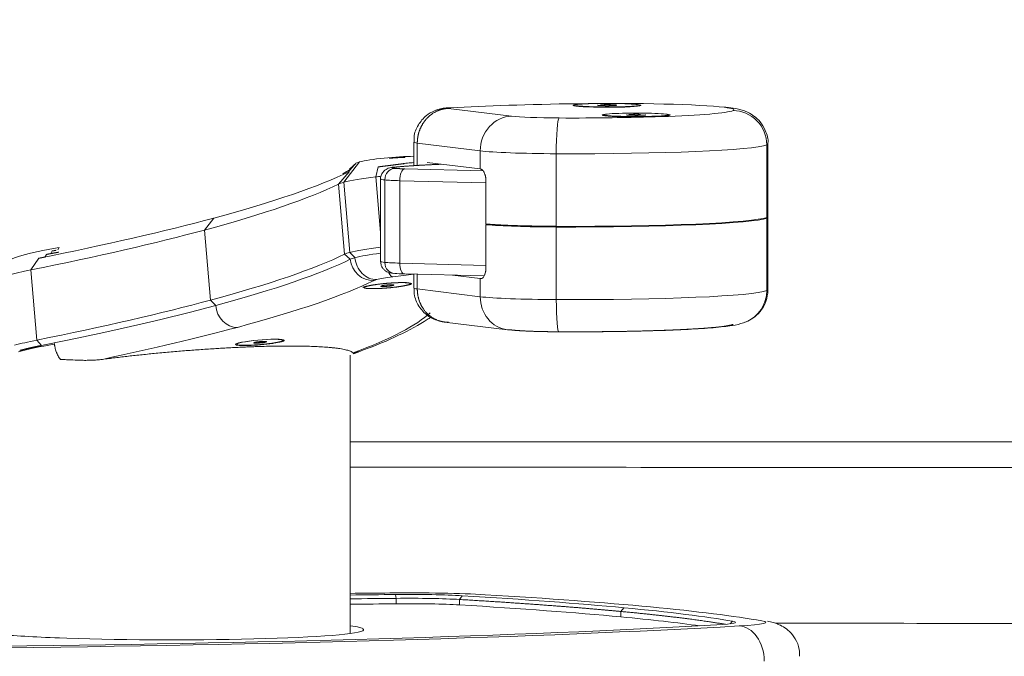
# Model space of a CAD drawing. Header units: millimetres. Extents: x 0 to 594, y 0 to 420.
# Tile 126 of 256: x 228.63 to 235.53, y 334.78 to 339.24. Entities that reach past the tile are written whole.
import ezdxf

# ---------------------------------------------------------------- set-up
doc = ezdxf.new("R2010")
doc.units = ezdxf.units.MM
doc.layers.add('1', color=7, linetype='Continuous', true_color=0xffffff)
doc.styles.add('Arial', font='txt')
doc.dimstyles.get("Standard").update_dxf_attribs({"dimtxt": 0.18, "dimasz": 0.18, "dimexe": 0.18, "dimexo": 0.0625, "dimgap": 0.09, "dimtad": 0, "dimtih": 1, "dimtoh": 1, "dimdec": 4, "dimzin": 0, "dimdsep": 46, "dimtxsty": 'Standard', "dimcen": 0.09, "dimadec": 0, "dimazin": 0, "dimtfac": 1, "dimtdec": 4, "dimtofl": 0, "dimtmove": 0, "dimatfit": 3, "dimfxl": 0, "dimtolj": 1, "dimtzin": 0, "dimarcsym": 0})

# ---------------------------------------------------------------- blocks, each defined once
blk = doc.blocks.new('_U5')
at = {"layer": '1', "color": 18, "lineweight": 18}
for p, q in [((170.9219, 289.963), (170.9219, 380.6252)), ((338.7503, 348.6183), (338.7503, 380.6252)), ((170.9219, 378.6252), (248.7529, 378.6252)), ((338.7503, 378.6252), (260.9193, 378.6252))]:
    blk.add_line(p, q, dxfattribs=at)
at = {"layer": '1', "color": 18}
for points in [[(170.9219, 378.6252), (174.4219, 379.563), (174.4219, 377.6874)], [(338.7503, 378.6252), (335.2503, 377.6874), (335.2503, 379.563)]]:
    blk.add_solid(points, dxfattribs=at)
at = {"layer": '1', "color": 18, "linetype": 'Continuous', "lineweight": 13, "insert": (250.4384, 375.9894), "char_height": 3.5, "attachment_point": 7, "line_spacing_factor": 1.047437, "style": 'Arial'}
blk.add_mtext('\\fArial|b0|i0;\\W1.0000;3.36', dxfattribs=at)
blk = doc.blocks.new('_U6')
at = {"layer": '1', "color": 18, "lineweight": 18}
for p, q in [((135.9242, 328.6865), (135.9242, 388.6144)), ((338.7503, 348.6183), (338.7503, 388.6144)), ((135.9242, 386.6144), (231.2541, 386.6144)), ((338.7503, 386.6144), (243.4204, 386.6144))]:
    blk.add_line(p, q, dxfattribs=at)
at = {"layer": '1', "color": 18}
for points in [[(135.9242, 386.6144), (139.4242, 387.5523), (139.4242, 385.6766)], [(338.7503, 386.6144), (335.2503, 385.6766), (335.2503, 387.5523)]]:
    blk.add_solid(points, dxfattribs=at)
at = {"layer": '1', "color": 18, "linetype": 'Continuous', "lineweight": 13, "insert": (232.9396, 383.9787), "char_height": 3.5, "attachment_point": 7, "line_spacing_factor": 1.047437, "style": 'Arial'}
blk.add_mtext('\\fArial|b0|i0;\\W1.0000;4.06', dxfattribs=at)

msp = doc.modelspace()

# ---------------------------------------------------------------- linework, layer by layer
at = {"layer": '1', "color": 155, "linetype": 'Continuous', "lineweight": 13}
for p, q in [((232.5345, 338.6504), (232.527, 338.6503)), ((231.6345, 338.6172), (232.0753, 338.5628)), ((231.4153, 338.2181), (231.4153, 338.3745)), ((231.8561, 338.3202), (231.4153, 338.3745)), ((231.8561, 338.1934), (231.8561, 338.3202)), ((232.3884, 337.7921), (232.3884, 338.3)), ((233.8622, 337.8547), (233.8622, 338.3626)), ((231.0112, 338.2424), (230.9007, 338.1003)), ((230.9642, 338.2099), (230.9815, 338.2302)), ((231.3191, 338.2266), (231.3237, 338.2316)), ((230.8644, 338.0878), (230.9372, 338.1744)), ((230.9338, 338.1727), (230.9506, 338.1925)), ((230.9487, 338.1912), (230.9659, 338.2114)), ((231.1254, 338.1379), (231.1421, 338.2081)), ((230.9007, 338.1003), (230.9424, 337.6093)), ((231.1254, 338.1379), (231.1584, 337.7487)), ((231.1883, 337.5394), (231.1883, 338.1165)), ((231.2922, 337.5343), (231.2922, 338.1113)), ((231.896, 338.0959), (231.2922, 338.1113)), ((230.8644, 338.0878), (230.9061, 337.5968)), ((229.9254, 337.7659), (229.9906, 337.8499)), ((233.8622, 337.3417), (233.8622, 337.8496)), ((229.9254, 337.7659), (229.9671, 337.2749)), ((232.3884, 337.2791), (232.3884, 337.787)), ((228.8482, 337.6011), (228.8595, 337.6192)), ((228.8978, 337.6267), (228.9084, 337.6445)), ((230.979, 337.5725), (230.9424, 337.6093)), ((228.765, 337.5683), (228.7096, 337.4866)), ((228.8071, 337.5768), (228.819, 337.5952)), ((230.9061, 337.5968), (230.9461, 337.5612)), ((228.7096, 337.4866), (228.7513, 336.9956)), ((231.2922, 337.5343), (231.896, 337.5188)), ((231.4153, 337.3536), (231.4153, 337.4563)), ((231.8561, 337.2992), (231.8561, 337.4261)), ((231.2818, 337.3982), (231.2818, 337.3975)), ((231.4153, 337.3536), (231.8561, 337.2992)), ((229.9671, 337.2749), (230.0036, 337.2381)), ((228.7513, 336.9956), (228.7833, 336.9577)), ((230.3909, 337.0016), (230.391, 337.0009)), ((231.2671, 335.1878), (231.2625, 335.2145)), ((231.7113, 335.1798), (231.7304, 335.206)), ((231.2671, 335.1498), (231.2671, 335.1878)), ((231.7113, 335.1418), (231.7113, 335.1798)), ((232.8404, 335.0961), (232.8626, 335.1221)), ((232.8404, 335.058), (232.8404, 335.0961)), ((233.6232, 335.0273), (233.6067, 335.0099)), ((231.0373, 334.9625), (231.0373, 334.9728)), ((231.0394, 334.9647), (231.0394, 334.9695))]:
    msp.add_line(p, q, dxfattribs=at)
at = {"layer": '1', "color": 155, "linetype": 'Continuous', "lineweight": 18}
for p, q in [((232.7646, 338.6367), (232.7646, 338.6435)), ((232.5156, 338.64), (232.5156, 338.6339)), ((232.7196, 338.5724), (232.7196, 338.5662)), ((232.8797, 338.5729), (232.8819, 338.5713)), ((232.9627, 338.5689), (232.9627, 338.5759)), ((232.9716, 338.6339), (232.9716, 338.64)), ((233.1755, 338.5662), (233.1755, 338.5724)), ((231.39, 338.381), (231.39, 338.2162)), ((233.8707, 337.8618), (233.8707, 338.3698)), ((231.39, 338.2375), (231.389, 338.2374)), ((231.8561, 338.1934), (231.4846, 338.2392)), ((231.327, 338.1943), (231.8758, 338.1803)), ((231.1584, 338.1225), (231.1584, 337.5455)), ((231.896, 338.11), (231.896, 337.8081)), ((233.8707, 337.3488), (233.8707, 337.8568)), ((231.896, 337.8031), (231.9135, 337.8035)), ((231.896, 337.5012), (231.896, 337.8031)), ((231.3249, 337.4586), (231.8826, 337.4444)), ((231.39, 337.457), (231.39, 337.3601)), ((231.6616, 337.45), (231.8561, 337.4261)), ((231.043, 337.3682), (231.0435, 337.363)), ((231.1647, 337.3755), (231.1593, 337.3733)), ((231.3662, 337.3904), (231.3657, 337.3956)), ((231.6053, 337.1221), (232.0462, 337.0678)), ((233.7111, 337.1209), (233.7173, 337.1234)), ((230.4753, 336.9938), (230.4749, 336.999)), ((230.1522, 336.9716), (230.1526, 336.9664)), ((230.2738, 336.979), (230.2685, 336.9767)), ((230.9449, 334.9417), (230.9449, 336.8906)), ((230.9699, 336.9007), (230.9655, 336.9058)), ((230.9692, 336.9006), (230.9691, 336.9023)), ((231.0373, 334.9728), (231.0394, 334.9695)), ((228.9617, 334.9092), (228.9101, 334.911))]:
    msp.add_line(p, q, dxfattribs=at)
for centre, major_axis, ratio, start_param, end_param in [((233.1014, 338.5509), (-1.9844, 0), 0.052336, 5.002144, 5.533215), ((232.7436, 338.64), (-0.228, 0), 0.052336, 3.354772, 6.496365), ((232.7436, 338.6375), (-0.2381, 0), 0.052336, 5.970782, 6.684611), ((232.7436, 338.64), (-0.228, 0), 0.052336, 0.213179, 3.354772), ((232.7436, 338.6375), (-0.2381, 0), 0.052336, 0.401426, 3.453974), ((232.7785, 338.6076), (-0.8541, 0), 0.052336, 3.543018, 5.002144), ((232.9476, 338.5698), (-0.2381, 0), 0.052336, 5.971077, 6.684611), ((232.9476, 338.5724), (-0.228, 0), 0.052336, 3.443022, 6.584615), ((232.9476, 338.5698), (-0.2381, 0), 0.052336, 0.401426, 3.453679), ((232.9476, 338.5724), (-0.228, 0), 0.052336, 0.30143, 3.443022), ((232.4406, 338.571), (-0.3969, 0), 0.052336, 0.401426, 1.488414), ((232.5013, 338.6094), (-1.1335, 0), 0.052336, 1.488414, 2.150318), ((224.6857, 337.7647), (-6.3272, -0.5373), 0.100127, 2.987934, 3.033057), ((231.2333, 338.2488), (-0.2531, -0.0215), 0.100127, 5.775003, 6.174649), ((231.2333, 338.2488), (-0.2531, -0.0215), 0.100127, 4.036287, 5.775003), ((221.0323, 337.59), (-10.2058, -0.8666), 0.100127, 2.63341, 2.889522), ((231.2451, 338.1103), (0.3923, 0.0333), 0.100127, 2.63341, 2.889522), ((231.2451, 338.1103), (0.3923, 0.0333), 0.100127, 1.872397, 2.63341), ((230.8811, 338.1942), (-0.8004, -0.068), 0.100127, 1.872397, 1.922453), ((221.0393, 337.5082), (-10.1236, -0.8597), 0.100127, 2.63341, 2.889522), ((221.0323, 337.59), (-10.2058, -0.8666), 0.100127, 2.421994, 2.63341), ((232.5013, 337.8636), (1.3716, 0), 0.052336, 4.630006, 6.158157), ((232.5013, 337.8586), (1.3716, 0), 0.052336, 4.630006, 6.158157), ((221.0393, 337.5082), (-10.1236, -0.8597), 0.100127, 2.421994, 2.63341), ((232.4406, 337.8202), (0.635, 0), 0.052336, 3.681618, 4.630006), ((229.6854, 337.6223), (-1.1642, -0.0989), 0.100127, 5.434559, 6.182392), ((231.2868, 337.6193), (-0.3923, -0.0333), 0.100127, 5.775003, 6.031115), ((231.2868, 337.6193), (-0.3923, -0.0333), 0.100127, 5.037224, 5.775003), ((221.0809, 337.0171), (10.1236, 0.8597), 0.100127, 5.775003, 6.031115), ((221.0842, 336.9793), (-10.1615, -0.8629), 0.100127, 2.63341, 2.889522), ((231.29, 337.5815), (0.3543, 0.0301), 0.100127, 2.63341, 2.889522), ((231.29, 337.5815), (0.3543, 0.0301), 0.100127, 1.942719, 2.63341), ((229.6972, 337.4838), (-1.3034, -0.1107), 0.100127, 5.563587, 5.775003), ((221.0975, 336.822), (-10.3197, -0.8763), 0.100127, 2.63341, 2.889522), ((231.2048, 337.3763), (0.1708, 0.0145), 0.100127, 5.775003, 8.916595), ((230.9394, 337.508), (-0.9965, -0.0846), 0.100127, 1.872397, 2.031508), ((231.3965, 337.4662), (0.1588, 0), 0.052336, 3.647738, 4.258603), ((232.4406, 337.439), (-0.635, 0), 0.052336, 0.401426, 0.414582), ((231.2048, 337.3763), (0.1708, 0.0145), 0.100127, 2.63341, 3.05404), ((221.0809, 337.0171), (10.1236, 0.8597), 0.100127, 5.563587, 5.775003), ((221.0842, 336.9793), (-10.1615, -0.8629), 0.100127, 2.435739, 2.63341), ((221.0975, 336.822), (-10.3197, -0.8763), 0.100127, 2.466812, 2.63341), ((232.0753, 337.3041), (0.0291, 0.2363), 0.919243, 3.141578, 3.274924), ((229.7389, 336.9928), (-1.3034, -0.1107), 0.100127, 5.563587, 5.775003), ((230.314, 336.9801), (0.1613, 0.0137), 0.100127, 1.064684, 4.206276), ((230.314, 336.9797), (0.1708, 0.0145), 0.100127, 5.775003, 8.916595), ((229.7067, 336.9455), (-1.2382, -0.1068), 0.100929, 5.443916, 5.768335), ((221.0842, 336.9793), (-10.1615, -0.8629), 0.100127, 2.421994, 2.435739), ((230.314, 336.9797), (0.1708, 0.0145), 0.100127, 2.63341, 5.775003), ((232.9798, 334.7313), (-9.6044, 0), 0.052336, 4.89628, 4.925887), ((232.9798, 334.7313), (9.3917, 0), 0.052336, 1.754687, 1.789198), ((231.3542, 335.1887), (-0.7144, 0), 0.052336, 3.864569, 4.89628), ((231.3542, 335.1887), (0.5017, 0), 0.052336, 0.722976, 1.754687), ((224.9262, 334.8918), (9.0742, 0), 0.052336, 0.506145, 0.722976), ((224.9262, 334.8918), (-9.2869, 0), 0.052336, 3.647738, 3.864569), ((232.9798, 334.7059), (-9.3662, 0), 0.052336, 4.89628, 4.931395), ((232.9798, 334.6678), (-9.3663, 0), 0.052336, 4.89628, 4.931395), ((231.3542, 335.1633), (-0.4763, 0), 0.052336, 3.864569, 4.89628), ((231.3542, 335.1253), (-0.4763, 0), 0.052336, 3.864569, 4.89628), ((224.9262, 334.8284), (-9.0487, 0), 0.052336, 3.647738, 3.864569), ((224.9262, 334.8918), (-9.2869, 0), 0.052336, 3.430907, 3.647738), ((224.9262, 334.8284), (-9.0487, 0), 0.052336, 3.502031, 3.647738), ((224.9262, 334.8918), (9.0742, 0), 0.052336, 0.289315, 0.506145), ((226.5918, 335.3344), (9.3917, 0), 0.052336, 4.89628, 5.540789), ((226.5918, 335.3344), (-9.6044, 0), 0.052336, 1.754687, 2.399197), ((229.6728, 334.9703), (1.3653, 0), 0.052336, 0.034284, 0.371503), ((233.1424, 335.0198), (0.5017, 0), 0.052336, 5.540789, 6.5725), ((229.6728, 334.9703), (1.3653, 0), 0.052336, 3.647738, 4.1196), ((229.7067, 334.9671), (1.3335, 0), 0.052336, 4.1196, 6.317469)]:
    msp.add_ellipse(centre, major_axis=major_axis, ratio=ratio, start_param=start_param, end_param=end_param, dxfattribs=at)
at = {"layer": '1', "color": 155, "linetype": 'Continuous', "lineweight": 13}
for centre, major_axis, ratio, start_param, end_param in [((232.5013, 338.6094), (-1.1335, 0), 0.052336, 2.150318, 3.016564), ((233.5647, 338.3872), (0.0291, 0.2363), 0.919243, 6.23212, 6.416517), ((232.7785, 338.6076), (-0.8541, 0), 0.052336, 3.016564, 3.543018), ((233.6259, 338.3642), (-0.0915, 0.2198), 0.990834, 4.314539, 5.885336), ((232.0753, 338.325), (-0.0291, -0.2363), 0.919243, 3.274924, 4.845721), ((232.408, 338.3125), (0.001, 0.2381), 0.082177, 0.052538, 1.623334), ((231.7075, 338.381), (0.3175, 0), 0.052336, 3.144186, 3.543018), ((232.7785, 338.3698), (1.0922, 0), 0.052336, 6.158157, 6.283132), ((232.4406, 338.3332), (0.635, 0), 0.052336, 3.543018, 4.630006), ((232.5013, 338.3716), (1.3716, 0), 0.052336, 4.630006, 6.158157), ((231.2577, 338.1185), (0.0075, 0.079), 0.873421, 0.107682, 1.678478), ((231.327, 338.115), (0.002, 0.0793), 0.43777, 0.058243, 1.629039), ((231.3965, 338.1225), (0.2381, 0), 0.052336, 3.142214, 3.647738), ((231.3965, 338.1225), (0.2381, 0), 0.052336, 3.647738, 4.258603), ((231.0996, 337.5702), (-0.0698, 0.1426), 0.963532, 1.18729, 2.758086), ((231.1178, 337.5765), (-0.0412, 0.1533), 0.86924, 1.366859, 2.937656), ((231.3965, 337.5455), (-0.2381, 0), 0.052336, 0.000007, 0.506145), ((231.2577, 337.5414), (0.0075, 0.079), 0.873421, 1.678478, 3.249274), ((231.3965, 337.5455), (-0.2381, 0), 0.052336, 0.506145, 1.117011), ((231.327, 337.538), (0.002, 0.0793), 0.43777, 1.629039, 3.141569), ((231.3034, 337.4241), (0.1961, 0.0167), 0.100127, 2.63341, 2.889522), ((231.3034, 337.4241), (0.1961, 0.0167), 0.100127, 1.872397, 2.63341), ((231.2301, 337.5953), (-0.0184, 0.1577), 0.295556, 2.50063, 3.03659), ((231.7075, 337.3601), (-0.3175, 0), 0.052336, 6.28317, 6.684611), ((232.5013, 337.3506), (-1.3716, 0), 0.052336, 1.488414, 3.016564), ((233.6259, 337.3432), (-0.0915, 0.2198), 0.990834, 3.141056, 4.314539), ((232.0753, 337.3041), (0.0291, 0.2363), 0.919243, 1.704128, 3.141578), ((232.4406, 337.3122), (-0.635, 0), 0.052336, 0.401426, 1.488414), ((232.408, 337.2915), (0.001, 0.2381), 0.082177, 1.623334, 3.19413), ((230.1425, 337.2421), (0.0412, -0.1533), 0.86924, 4.508452, 6.079248), ((220.7391, 336.4083), (10.8379, 0.9203), 0.100127, 5.937041, 6.158444), ((233.1424, 335.0198), (-0.7144, 0), 0.052336, 2.399197, 3.430907), ((233.6688, 334.7568), (-0.0136, 0.2377), 0.735841, 4.635024, 6.20582)]:
    msp.add_ellipse(centre, major_axis=major_axis, ratio=ratio, start_param=start_param, end_param=end_param, dxfattribs=at)
at = {"layer": '1', "color": 155, "linetype": 'Continuous', "lineweight": 18}
for points, degree, knots in [([(232.7291, 338.6436), (232.7277, 338.6435), (232.7263, 338.6435), (232.7249, 338.6435), (232.718, 338.6434), (232.7114, 338.6432), (232.7064, 338.6431), (232.7017, 338.6429), (232.6974, 338.6427)], 5, [0, 0, 0, 0, 0, 0, 0.19695, 0.19695, 0.19695, 1, 1, 1, 1, 1, 1]), ([(232.7738, 338.6372), (232.7726, 338.6379), (232.7714, 338.6386), (232.7683, 338.6407), (232.7664, 338.642), (232.7646, 338.6435)], 3, [0, 0, 0, 0, 0.39348, 0.39348, 1, 1, 1, 1]), ([(232.8108, 338.6408), (232.809, 338.6412), (232.8058, 338.6417), (232.8014, 338.6421), (232.7922, 338.6427), (232.7805, 338.6431), (232.7754, 338.6433), (232.7701, 338.6434), (232.7646, 338.6435)], 5, [0, 0, 0, 0, 0, 0, 0.59847, 0.59847, 0.59847, 1, 1, 1, 1, 1, 1]), ([(231.6364, 338.6216), (231.6345, 338.6215), (231.6239, 338.6209), (231.6042, 338.6193), (231.5706, 338.6135), (231.5258, 338.5982), (231.4712, 338.566), (231.4184, 338.5034), (231.3904, 338.4349), (231.3924, 338.3933), (231.3941, 338.3811)], 3, [0, 0, 0, 0, 0.017978, 0.096318, 0.202983, 0.289664, 0.460096, 0.680253, 0.908211, 1, 1, 1, 1]), ([(232.6764, 338.6393), (232.6782, 338.6388), (232.6814, 338.6384), (232.6858, 338.638), (232.695, 338.6374), (232.7067, 338.637), (232.7118, 338.6368), (232.7171, 338.6367), (232.7226, 338.6366)], 5, [0, 0, 0, 0, 0, 0, 0.59847, 0.59847, 0.59847, 1, 1, 1, 1, 1, 1]), ([(232.7898, 338.6374), (232.7962, 338.6377), (232.8016, 338.638), (232.806, 338.6384), (232.8112, 338.6392), (232.8127, 338.6399), (232.8126, 338.6402), (232.812, 338.6405), (232.8108, 338.6408)], 5, [0, 0, 0, 0, 0, 0, 0.59847, 0.59847, 0.59847, 1, 1, 1, 1, 1, 1]), ([(232.9272, 338.5758), (232.9258, 338.5758), (232.9245, 338.5758), (232.9231, 338.5757), (232.9164, 338.5756), (232.9101, 338.5754), (232.9054, 338.5752), (232.901, 338.575), (232.8971, 338.5748)], 5, [0, 0, 0, 0, 0, 0, 0.19695, 0.19695, 0.19695, 1, 1, 1, 1, 1, 1]), ([(232.9742, 338.569), (232.9723, 338.5698), (232.9705, 338.5708), (232.9667, 338.5731), (232.9647, 338.5744), (232.9627, 338.5759)], 3, [0, 0, 0, 0, 0.464058, 0.464058, 1, 1, 1, 1]), ([(232.9981, 338.5699), (233.0039, 338.5703), (233.0088, 338.5706), (233.0124, 338.5711), (233.0164, 338.5718), (233.0166, 338.5725), (233.0161, 338.5729), (233.0149, 338.5731), (233.0132, 338.5734)], 5, [0, 0, 0, 0, 0, 0, 0.59847, 0.59847, 0.59847, 1, 1, 1, 1, 1, 1]), ([(233.8699, 338.3699), (233.8702, 338.3712), (233.8755, 338.4024), (233.8568, 338.459), (233.8199, 338.5229), (233.7747, 338.5648), (233.732, 338.5898), (233.6943, 338.6044), (233.6501, 338.6157), (233.6152, 338.6221), (233.5938, 338.6236)], 3, [0, 0, 0, 0, 0.007484, 0.1685, 0.296326, 0.406515, 0.505071, 0.59912, 0.720304, 1, 1, 1, 1]), ([(232.8819, 338.5713), (232.8845, 338.5709), (232.8883, 338.5705), (232.8934, 338.5701), (232.9036, 338.5695), (232.916, 338.5692), (232.9213, 338.569), (232.9268, 338.5689), (232.9324, 338.5689)], 5, [0, 0, 0, 0, 0, 0, 0.59847, 0.59847, 0.59847, 1, 1, 1, 1, 1, 1]), ([(231.33, 338.2749), (231.3168, 338.2745), (231.3029, 338.2739), (231.2885, 338.2732), (231.2659, 338.2718), (231.2428, 338.27), (231.2347, 338.2694), (231.2267, 338.2687), (231.2186, 338.2679)], 5, [0, 0, 0, 0, 0, 0, 0.651146, 0.651146, 0.651146, 1, 1, 1, 1, 1, 1]), ([(231.2454, 338.2051), (231.2375, 338.2067), (231.2231, 338.2033), (231.1953, 338.191), (231.1775, 338.1764), (231.1639, 338.1544), (231.1572, 338.1344), (231.1589, 338.1235), (231.1592, 338.122)], 3, [0, 0, 0, 0, 0.363811, 0.483786, 0.626851, 0.791911, 0.971892, 1, 1, 1, 1]), ([(231.5817, 338.2263), (231.5195, 338.2238), (231.4614, 338.2211), (231.4081, 338.218), (231.3441, 338.2137), (231.2903, 338.2091), (231.2775, 338.2079), (231.2653, 338.2066), (231.2539, 338.2054)], 5, [0, 0, 0, 0, 0, 0, 0.748942, 0.748942, 0.748942, 1, 1, 1, 1, 1, 1]), ([(231.2577, 338.1977), (231.2599, 338.1975), (231.2621, 338.1973), (231.2646, 338.1972), (231.2757, 338.1963), (231.2892, 338.1956), (231.3008, 338.1951), (231.3135, 338.1947), (231.327, 338.1943)], 5, [0, 0, 0, 0, 0, 0, 0.228886, 0.228886, 0.228886, 1, 1, 1, 1, 1, 1]), ([(231.8594, 338.193), (231.8616, 338.1927), (231.8637, 338.1919), (231.8669, 338.1901), (231.868, 338.1893), (231.8696, 338.188), (231.8702, 338.1875), (231.8713, 338.1865), (231.8718, 338.186), (231.8745, 338.1833), (231.8766, 338.1806), (231.8791, 338.1768), (231.8796, 338.176), (231.8806, 338.1743), (231.8811, 338.1735), (231.8825, 338.1709), (231.8834, 338.169), (231.8861, 338.1633), (231.8877, 338.1592), (231.8895, 338.1536), (231.8899, 338.1525), (231.8906, 338.1502), (231.8909, 338.149), (231.8918, 338.1455), (231.8929, 338.1407), (231.8938, 338.1358), (231.8944, 338.132), (231.8946, 338.1307), (231.8949, 338.1282), (231.8951, 338.1269), (231.8957, 338.1204), (231.896, 338.1152), (231.896, 338.11)], 3, [0, 0, 0, 0, 0.125, 0.125, 0.1875, 0.1875, 0.21875, 0.21875, 0.25, 0.25, 0.375, 0.375, 0.40625, 0.40625, 0.4375, 0.4375, 0.5, 0.5, 0.625, 0.625, 0.65625, 0.65625, 0.6875, 0.6875, 0.75, 0.8125, 0.8125, 0.84375, 0.84375, 0.875, 0.875, 1, 1, 1, 1]), ([(233.8707, 337.8618), (233.8707, 337.8615), (233.8706, 337.8612), (233.8706, 337.8609), (233.87, 337.8595), (233.8686, 337.8581), (233.867, 337.8569), (233.8648, 337.8558), (233.8622, 337.8547)], 5, [0, 0, 0, 0, 0, 0, 0.209928, 0.209928, 0.209928, 1, 1, 1, 1, 1, 1]), ([(232.3884, 337.7921), (232.3275, 337.7924), (232.2672, 337.793), (232.2087, 337.794), (232.0991, 337.7968), (232.0048, 337.8008), (231.963, 337.803), (231.9265, 337.8055), (231.896, 337.8081)], 5, [0, 0, 0, 0, 0, 0, 0.507324, 0.507324, 0.507324, 1, 1, 1, 1, 1, 1]), ([(231.1591, 337.5453), (231.1589, 337.5359), (231.1613, 337.5191), (231.1729, 337.4978), (231.1873, 337.483), (231.2018, 337.4738), (231.2143, 337.4687), (231.2251, 337.4658), (231.2359, 337.464), (231.245, 337.4628), (231.2502, 337.4624)], 3, [0, 0, 0, 0, 0.160093, 0.304052, 0.424819, 0.529518, 0.619162, 0.702901, 0.821538, 1, 1, 1, 1]), ([(231.896, 337.5012), (231.896, 337.496), (231.8957, 337.4909), (231.895, 337.4833), (231.8946, 337.4808), (231.8941, 337.4772), (231.8938, 337.4759), (231.8934, 337.4735), (231.8931, 337.4723), (231.8919, 337.4664), (231.8906, 337.462), (231.8888, 337.4568), (231.8885, 337.4557), (231.8877, 337.4537), (231.8873, 337.4527), (231.8861, 337.4498), (231.8852, 337.448), (231.8826, 337.4428), (231.8807, 337.4397), (231.8781, 337.4363), (231.8776, 337.4357), (231.8766, 337.4344), (231.8761, 337.4338), (231.8745, 337.4322), (231.8724, 337.4302), (231.8702, 337.4286), (231.8686, 337.4277), (231.8681, 337.4274), (231.867, 337.4269), (231.8664, 337.4266), (231.8637, 337.4257), (231.8616, 337.4254), (231.8594, 337.4257)], 3, [0, 0, 0, 0, 0.125, 0.125, 0.1875, 0.1875, 0.21875, 0.21875, 0.25, 0.25, 0.375, 0.375, 0.40625, 0.40625, 0.4375, 0.4375, 0.5, 0.5, 0.625, 0.625, 0.65625, 0.65625, 0.6875, 0.6875, 0.75, 0.8125, 0.8125, 0.84375, 0.84375, 0.875, 0.875, 1, 1, 1, 1]), ([(231.2818, 337.3975), (231.2664, 337.397), (231.2498, 337.3963), (231.2325, 337.3952), (231.1971, 337.3926), (231.1623, 337.389), (231.1454, 337.387), (231.1135, 337.3828), (231.087, 337.3782), (231.0755, 337.3758), (231.0563, 337.3712), (231.0458, 337.3669), (231.043, 337.3649), (231.042, 337.3612), (231.0506, 337.3585), (231.0573, 337.3574), (231.0728, 337.3559), (231.0943, 337.3555), (231.1047, 337.3554), (231.1159, 337.3556), (231.1278, 337.356)], 5, [0, 0, 0, 0, 0, 0, 0.173306, 0.173306, 0.173306, 0.346612, 0.346612, 0.346612, 0.519918, 0.519918, 0.519918, 0.693223, 0.693223, 0.693223, 0.866529, 0.866529, 0.866529, 1, 1, 1, 1, 1, 1]), ([(231.1278, 337.356), (231.1432, 337.3564), (231.1598, 337.3572), (231.1772, 337.3582), (231.2125, 337.3609), (231.2474, 337.3645), (231.2642, 337.3664), (231.2961, 337.3707), (231.3226, 337.3753), (231.3342, 337.3776), (231.3533, 337.3822), (231.3638, 337.3865), (231.3667, 337.3886), (231.3676, 337.3922), (231.359, 337.395), (231.3524, 337.3961), (231.3368, 337.3975), (231.3153, 337.398), (231.3049, 337.398), (231.2937, 337.3978), (231.2818, 337.3975)], 5, [0, 0, 0, 0, 0, 0, 0.173306, 0.173306, 0.173306, 0.346612, 0.346612, 0.346612, 0.519918, 0.519918, 0.519918, 0.693223, 0.693223, 0.693223, 0.866529, 0.866529, 0.866529, 1, 1, 1, 1, 1, 1]), ([(231.1592, 337.3728), (231.1593, 337.3722), (231.1604, 337.3717), (231.1623, 337.3713), (231.1669, 337.3709), (231.1736, 337.3707), (231.1765, 337.3707), (231.1797, 337.3707), (231.183, 337.3708)], 5, [0, 0, 0, 0, 0, 0, 0.599995, 0.599995, 0.599995, 1, 1, 1, 1, 1, 1]), ([(231.2266, 337.3826), (231.2216, 337.3825), (231.2161, 337.3822), (231.2104, 337.3818), (231.2007, 337.381), (231.1913, 337.38), (231.1877, 337.3796), (231.1842, 337.3791), (231.181, 337.3786)], 5, [0, 0, 0, 0, 0, 0, 0.599995, 0.599995, 0.599995, 1, 1, 1, 1, 1, 1]), ([(231.183, 337.3708), (231.1881, 337.371), (231.1935, 337.3713), (231.1993, 337.3716), (231.2089, 337.3724), (231.2183, 337.3734), (231.2219, 337.3739), (231.2254, 337.3743), (231.2287, 337.3748)], 5, [0, 0, 0, 0, 0, 0, 0.599995, 0.599995, 0.599995, 1, 1, 1, 1, 1, 1]), ([(231.2505, 337.3807), (231.2503, 337.3812), (231.2493, 337.3817), (231.2473, 337.3821), (231.2427, 337.3826), (231.2361, 337.3827), (231.2331, 337.3827), (231.23, 337.3827), (231.2266, 337.3826)], 5, [0, 0, 0, 0, 0, 0, 0.599995, 0.599995, 0.599995, 1, 1, 1, 1, 1, 1]), ([(231.2449, 337.3779), (231.2454, 337.378), (231.2458, 337.3781), (231.2462, 337.3783), (231.2482, 337.3789), (231.2496, 337.3794), (231.2503, 337.3799), (231.2506, 337.3803), (231.2505, 337.3807)], 5, [0, 0, 0, 0, 0, 0, 0.2, 0.2, 0.2, 1, 1, 1, 1, 1, 1]), ([(231.3941, 337.3601), (231.3923, 337.3417), (231.3937, 337.2942), (231.4283, 337.2208), (231.4887, 337.1613), (231.5488, 337.1331), (231.5952, 337.1229), (231.6147, 337.1208), (231.6251, 337.1202), (231.6252, 337.1202)], 3, [0, 0, 0, 0, 0.141932, 0.379296, 0.617496, 0.802461, 0.898483, 0.998434, 1, 1, 1, 1]), ([(233.7174, 337.1234), (233.7332, 337.1292), (233.7656, 337.1469), (233.8204, 337.1946), (233.8607, 337.2647), (233.8695, 337.3183), (233.8696, 337.3469)], 3, [0, 0, 0, 0, 0.218025, 0.458529, 0.730778, 1, 1, 1, 1]), ([(231.0054, 336.914), (231.0131, 336.9167), (231.1208, 336.9553), (231.2928, 337.0295), (231.4367, 337.107), (231.5014, 337.1502), (231.5094, 337.1556)], 3, [0, 0, 0, 0, 0.0337, 0.481319, 0.934947, 1, 1, 1, 1]), ([(232.408, 337.0537), (232.3667, 337.0539), (232.3259, 337.0544), (232.2865, 337.0551), (232.2122, 337.0571), (232.1501, 337.06), (232.123, 337.0617), (232.0984, 337.0637), (232.0795, 337.0658), (232.0781, 337.066), (232.0767, 337.0661), (232.0753, 337.0663)], 5, [0, 0, 0, 0, 0, 0, 0.479911, 0.479911, 0.479911, 0.959822, 0.959822, 0.959822, 1, 1, 1, 1, 1, 1]), ([(232.407, 337.0534), (232.4542, 337.0532), (232.591, 337.053), (232.8183, 337.0549), (233.0709, 337.0604), (233.294, 337.0691), (233.4765, 337.0801), (233.5976, 337.0937), (233.6611, 337.1033), (233.7049, 337.1187), (233.7174, 337.1234)], 3, [0, 0, 0, 0, 0.079674, 0.232103, 0.384925, 0.538228, 0.692758, 0.850906, 0.958411, 1, 1, 1, 1]), ([(230.2369, 336.9594), (230.2524, 336.9598), (230.269, 336.9606), (230.2863, 336.9616), (230.3216, 336.9643), (230.3565, 336.9679), (230.3734, 336.9698), (230.4052, 336.9741), (230.4317, 336.9787), (230.4433, 336.981), (230.4625, 336.9857), (230.4729, 336.99), (230.4758, 336.992), (230.4767, 336.9956), (230.4681, 336.9984), (230.4615, 336.9995), (230.4459, 337.0009), (230.4244, 337.0014), (230.4141, 337.0014), (230.4029, 337.0013), (230.391, 337.0009)], 5, [0, 0, 0, 0, 0, 0, 0.173306, 0.173306, 0.173306, 0.346612, 0.346612, 0.346612, 0.519918, 0.519918, 0.519918, 0.693223, 0.693223, 0.693223, 0.866529, 0.866529, 0.866529, 1, 1, 1, 1, 1, 1]), ([(228.9159, 336.8602), (228.913, 336.864), (228.9075, 336.8718), (228.9, 336.8846), (228.8956, 336.8938), (228.8929, 336.8997), (228.8924, 336.9009), (228.8914, 336.9033), (228.8909, 336.9045), (228.8894, 336.9082), (228.8884, 336.9106), (228.8857, 336.9181), (228.8824, 336.9281), (228.8798, 336.9385), (228.878, 336.9464), (228.8775, 336.9491), (228.8767, 336.9531), (228.8765, 336.9545), (228.8761, 336.9572), (228.875, 336.9639), (228.8742, 336.9706), (228.8737, 336.976)], 3, [0, 0, 0, 0, 0.125, 0.25, 0.375, 0.375, 0.40625, 0.40625, 0.4375, 0.4375, 0.5, 0.5, 0.625, 0.75, 0.75, 0.8125, 0.8125, 0.84375, 0.84375, 0.875, 1, 1, 1, 1]), ([(230.2683, 336.9762), (230.2685, 336.9756), (230.2695, 336.9751), (230.2715, 336.9747), (230.2761, 336.9743), (230.2827, 336.9741), (230.2856, 336.9741), (230.2888, 336.9742), (230.2922, 336.9743)], 5, [0, 0, 0, 0, 0, 0, 0.599995, 0.599995, 0.599995, 1, 1, 1, 1, 1, 1]), ([(230.3358, 336.986), (230.3307, 336.9859), (230.3252, 336.9856), (230.3195, 336.9852), (230.3098, 336.9844), (230.3005, 336.9834), (230.2968, 336.983), (230.2934, 336.9825), (230.2901, 336.9821)], 5, [0, 0, 0, 0, 0, 0, 0.599995, 0.599995, 0.599995, 1, 1, 1, 1, 1, 1]), ([(230.2922, 336.9743), (230.2956, 336.9763), (230.2991, 336.9782), (230.3046, 336.9803), (230.3065, 336.9809), (230.3094, 336.9816), (230.3104, 336.9818), (230.3124, 336.9821), (230.3134, 336.9822), (230.3164, 336.9825), (230.3184, 336.9825), (230.3223, 336.9823), (230.3243, 336.982), (230.3283, 336.9813), (230.3302, 336.9808), (230.3341, 336.9796), (230.3359, 336.9789), (230.3378, 336.9782)], 3, [0, 0, 0, 0, 0.25, 0.25, 0.375, 0.375, 0.4375, 0.4375, 0.5, 0.5, 0.625, 0.625, 0.75, 0.75, 0.875, 0.875, 1, 1, 1, 1]), ([(230.2922, 336.9743), (230.2972, 336.9744), (230.3027, 336.9747), (230.3084, 336.975), (230.3181, 336.9758), (230.3274, 336.9768), (230.3311, 336.9773), (230.3346, 336.9777), (230.3378, 336.9782)], 5, [0, 0, 0, 0, 0, 0, 0.599995, 0.599995, 0.599995, 1, 1, 1, 1, 1, 1]), ([(230.3596, 336.9841), (230.3595, 336.9847), (230.3584, 336.9851), (230.3565, 336.9855), (230.3518, 336.986), (230.3452, 336.9862), (230.3423, 336.9862), (230.3391, 336.9861), (230.3358, 336.986)], 5, [0, 0, 0, 0, 0, 0, 0.599995, 0.599995, 0.599995, 1, 1, 1, 1, 1, 1]), ([(230.3378, 336.9782), (230.3394, 336.9805), (230.341, 336.9824), (230.3436, 336.9848), (230.3444, 336.9855), (230.3455, 336.9861), (230.3457, 336.9862), (230.3459, 336.9863)], 3, [0, 0, 0, 0, 0.624549, 0.624549, 0.936823, 0.936823, 1, 1, 1, 1]), ([(230.3541, 336.9813), (230.3545, 336.9814), (230.355, 336.9816), (230.3554, 336.9817), (230.3573, 336.9823), (230.3587, 336.9829), (230.3594, 336.9833), (230.3597, 336.9837), (230.3596, 336.9841)], 5, [0, 0, 0, 0, 0, 0, 0.2, 0.2, 0.2, 1, 1, 1, 1, 1, 1]), ([(229.2104, 336.8607), (229.1971, 336.859), (229.1839, 336.8576), (229.1578, 336.8556), (229.1448, 336.8549), (229.1193, 336.854), (229.1066, 336.8538), (229.0815, 336.8538), (229.0691, 336.8539), (229.0323, 336.8548), (229.0083, 336.8559), (228.9789, 336.8573), (228.973, 336.8576), (228.9614, 336.8582), (228.9556, 336.8585), (228.9384, 336.8593), (228.9271, 336.8598), (228.9159, 336.8602)], 3, [0, 0, 0, 0, 0.125, 0.125, 0.25, 0.25, 0.375, 0.375, 0.5, 0.5, 0.75, 0.75, 0.8125, 0.8125, 0.875, 0.875, 1, 1, 1, 1]), ([(230.9424, 336.2828), (231.0831, 336.2828), (232.711, 336.2831), (235.9129, 336.2825), (240.634, 336.2816), (245.5244, 336.2822), (248.8409, 336.2842), (250.4975, 336.2853)], 3, [0, 0, 0, 0, 0.021577, 0.249754, 0.491207, 0.745859, 1, 1, 1, 1]), ([(234.0909, 334.7821), (234.0927, 334.7987), (234.0922, 334.8414), (234.0661, 334.903), (234.0244, 334.9558), (233.9799, 334.9893), (233.9397, 335.0087), (233.9022, 335.0206), (233.8799, 335.0259), (233.8683, 335.0272)], 3, [0, 0, 0, 0, 0.111384, 0.294111, 0.44471, 0.57637, 0.693001, 0.8077, 1, 1, 1, 1])]:
    msp.add_open_spline(points, degree=degree, knots=knots, dxfattribs=at)
for points, degree in [([(232.7646, 338.6435), (232.7577, 338.6436), (232.7506, 338.6437), (232.7433, 338.6437), (232.7361, 338.6436), (232.7291, 338.6436)], 5), ([(232.7226, 338.6366), (232.7295, 338.6365), (232.7366, 338.6364), (232.7439, 338.6364), (232.7511, 338.6364), (232.7581, 338.6365)], 5), ([(232.7581, 338.6365), (232.7652, 338.6366), (232.772, 338.6367), (232.7785, 338.6369), (232.7845, 338.6371), (232.7898, 338.6374)], 5), ([(232.9627, 338.5759), (232.9557, 338.576), (232.9485, 338.576), (232.9412, 338.576), (232.934, 338.5759), (232.9272, 338.5758)], 5), ([(232.9778, 338.5756), (232.9749, 338.5757), (232.972, 338.5757), (232.9689, 338.5758), (232.9659, 338.5758), (232.9627, 338.5759)], 5), ([(232.9324, 338.5689), (232.9394, 338.5688), (232.9467, 338.5687), (232.954, 338.5688), (232.9611, 338.5688), (232.968, 338.5689)], 5), ([(232.968, 338.5689), (232.9749, 338.569), (232.9814, 338.5692), (232.9876, 338.5694), (232.9932, 338.5697), (232.9981, 338.5699)], 5), ([(231.1421, 338.2081), (231.1797, 338.2125), (231.2165, 338.217), (231.2525, 338.2217), (231.2876, 338.2264), (231.3215, 338.2313)], 5), ([(231.3237, 338.2316), (231.323, 338.2315), (231.3222, 338.2314), (231.3215, 338.2313)], 3), ([(231.3697, 338.2366), (231.3551, 338.2356), (231.3397, 338.2339), (231.3237, 338.2316)], 3), ([(231.3896, 338.2375), (231.3831, 338.2373), (231.3764, 338.237), (231.3697, 338.2366)], 3), ([(230.9506, 338.1925), (230.9401, 338.186), (230.9292, 338.1795), (230.9177, 338.173), (230.9059, 338.1665), (230.8935, 338.1599)], 5), ([(230.9659, 338.2114), (230.9611, 338.2078), (230.9561, 338.2041), (230.9509, 338.2005), (230.9456, 338.1968), (230.94, 338.1931)], 5), ([(231.8594, 338.193), (231.8588, 338.193), (231.8581, 338.1931), (231.8574, 338.1932), (231.8568, 338.1933), (231.8561, 338.1934)], 5), ([(233.8707, 337.8568), (233.8707, 337.855), (233.8693, 337.8532), (233.8664, 337.8514), (233.8622, 337.8496)], 4), ([(228.8895, 337.6086), (228.8755, 337.6059), (228.8614, 337.6032), (228.8473, 337.6006), (228.8332, 337.5979), (228.819, 337.5952)], 5), ([(228.9052, 337.6111), (228.8938, 337.609), (228.8824, 337.6069), (228.8709, 337.6048), (228.8594, 337.6026), (228.8478, 337.6005)], 5), ([(228.8874, 337.6243), (228.8818, 337.6233), (228.8762, 337.6222), (228.8707, 337.6212), (228.8651, 337.6202), (228.8595, 337.6192)], 5), ([(228.8069, 337.5765), (228.7983, 337.5748), (228.7898, 337.5732), (228.7814, 337.5715), (228.7731, 337.5699), (228.765, 337.5683)], 5), ([(231.181, 337.3786), (231.1769, 337.378), (231.1731, 337.3774), (231.1698, 337.3768), (231.167, 337.3762), (231.1647, 337.3755)], 5), ([(231.2287, 337.3748), (231.2327, 337.3754), (231.2365, 337.376), (231.2398, 337.3766), (231.2427, 337.3773), (231.2449, 337.3779)], 5), ([(228.7833, 336.9577), (228.7484, 336.9507), (228.7156, 336.9437), (228.6851, 336.9366), (228.657, 336.9297), (228.6313, 336.9228)], 5), ([(230.2901, 336.9821), (230.286, 336.9815), (230.2823, 336.9808), (230.2789, 336.9802), (230.2761, 336.9796), (230.2738, 336.979)], 5), ([(230.3378, 336.9782), (230.3419, 336.9788), (230.3456, 336.9794), (230.349, 336.9801), (230.3518, 336.9807), (230.3541, 336.9813)], 5), ([(230.9652, 336.8996), (231.0054, 336.914)], 1), ([(232.8404, 335.0961), (232.6026, 335.1185), (232.3338, 335.1401), (232.0359, 335.1606), (231.7113, 335.1798)], 4), ([(233.5723, 335.0062), (233.4344, 335.0296), (233.2657, 335.0524), (233.0671, 335.0747), (232.8404, 335.0961)], 4)]:
    msp.add_open_spline(points, degree=degree, dxfattribs=at)
at = {"layer": '1', "color": 155, "linetype": 'Continuous', "lineweight": 13}
for points, degree, knots in [([(231.4153, 338.3745), (231.4153, 338.42), (231.4253, 338.4656), (231.4453, 338.508), (231.492, 338.5668), (231.5544, 338.6019), (231.5805, 338.6115), (231.6075, 338.6166), (231.6345, 338.6172)], 5, [0, 0, 0, 0, 0, 0, 0.608174, 0.608174, 0.608174, 1, 1, 1, 1, 1, 1]), ([(231.2539, 338.2054), (231.2462, 338.2046), (231.2407, 338.2037), (231.2376, 338.2028), (231.2363, 338.2012), (231.2424, 338.1996), (231.2462, 338.199), (231.2514, 338.1983), (231.2577, 338.1977)], 5, [0, 0, 0, 0, 0, 0, 0.572828, 0.572828, 0.572828, 1, 1, 1, 1, 1, 1]), ([(231.6345, 337.1207), (231.6075, 337.1201), (231.5805, 337.124), (231.5544, 337.1324), (231.492, 337.1648), (231.4453, 337.2214), (231.4253, 337.2629), (231.4153, 337.3082), (231.4153, 337.3536)], 5, [0, 0, 0, 0, 0, 0, 0.391826, 0.391826, 0.391826, 1, 1, 1, 1, 1, 1]), ([(233.6259, 337.1054), (233.6128, 337.1), (233.5877, 337.0946), (233.5507, 337.0894), (233.4545, 337.0796), (233.3178, 337.0711), (233.2404, 337.0674), (233.0702, 337.0608), (232.876, 337.0564), (232.7744, 337.0549), (232.639, 337.0536), (232.5025, 337.0535), (232.4709, 337.0535), (232.4394, 337.0536), (232.408, 337.0537)], 5, [0, 0, 0, 0, 0, 0, 0.303003, 0.303003, 0.303003, 0.606006, 0.606006, 0.606006, 0.909008, 0.909008, 0.909008, 1, 1, 1, 1, 1, 1]), ([(230.9451, 336.106), (232.0306, 336.1054), (233.1161, 336.1047), (236.4171, 336.1026), (239.1866, 336.1007), (241.956, 336.0998), (243.0638, 336.0996), (243.6176, 336.0995), (245.2793, 336.0994), (246.3871, 336.0996), (247.4948, 336.0999)], 3, [0, 0, 0, 0, 0.196767, 0.196767, 0.598383, 0.698788, 0.698788, 0.799192, 0.799192, 1, 1, 1, 1]), ([(233.9229, 335.0134), (234.8822, 335.0128), (235.8415, 335.0122), (238.5346, 335.0105), (240.7017, 335.0093), (242.8689, 335.0088), (243.7358, 335.0087), (244.1692, 335.0086), (245.4695, 335.0086), (246.3364, 335.0088), (247.2032, 335.009)], 3, [0, 0, 0, 0, 0.216704, 0.216704, 0.608352, 0.706264, 0.706264, 0.804176, 0.804176, 1, 1, 1, 1])]:
    msp.add_open_spline(points, degree=degree, knots=knots, dxfattribs=at)
for points, degree in [([(231.6494, 338.6217), (231.6416, 338.6212), (231.6314, 338.6201), (231.6274, 338.619), (231.63, 338.6178), (231.6345, 338.6172)], 2), ([(233.8622, 337.3417), (233.8664, 337.3435), (233.8692, 337.3452), (233.8707, 337.347), (233.8707, 337.3488)], 4)]:
    msp.add_open_spline(points, degree=degree, dxfattribs=at)
at = {"layer": '1', "color": 155, "linetype": 'Continuous', "lineweight": 18}
for points, weights in [([(230.326, 336.951), (229.98, 336.941), (229.5803, 336.909), (229.2104, 336.8607)], [1, 0.910877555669, 0.889952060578, 0.937223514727]), ([(230.9655, 336.9058), (230.9268, 336.9459), (230.6913, 336.9616), (230.326, 336.951)], [0.929531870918, 0.877817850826, 0.901307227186, 1])]:
    msp.add_rational_spline(points, weights, degree=3, dxfattribs=at)

# ---------------------------------------------------------------- dimensions: what is measured, and where the dimension line sits
at = {"layer": '1', "color": 18, "linetype": 'Continuous', "lineweight": 13}
for base, p2, picture, middle in [((135.9242, 386.6144), (135.9242, 328.6865), '_U6', (237.3372, 386.6144)), ((170.9219, 378.6252), (170.9219, 289.963), '_U5', (254.8361, 378.6252))]:
    dim = msp.add_linear_dim(base=base, p1=(338.7503, 348.6183), p2=p2, dimstyle='Standard', override={"dimtxt": 3.5, "dimasz": 3.5, "dimexe": 2, "dimexo": 0, "dimgap": 1.5, "dimtih": 1, "dimtoh": 1, "dimdec": 2, "dimlfac": 0.02, "dimdsep": 46, "dimlunit": 2, "dimtxsty": 'Arial', "dimsah": 1, "dimse1": 0, "dimse2": 0, "dimsd1": 0, "dimsd2": 0, "dimclrd": 18, "dimclre": 18, "dimclrt": 18, "dimtol": 0, "dimtm": -0.1, "dimtfac": 1, "dimtdec": 2, "dimtofl": 1, "dimtmove": 0, "dimlwd": 18, "dimlwe": 18}, dxfattribs=at)
    dim.commit()
    dim.dimension.update_dxf_attribs({"geometry": picture, "text_midpoint": middle, "dimtype": 160})

doc.saveas('drawing.dxf')
